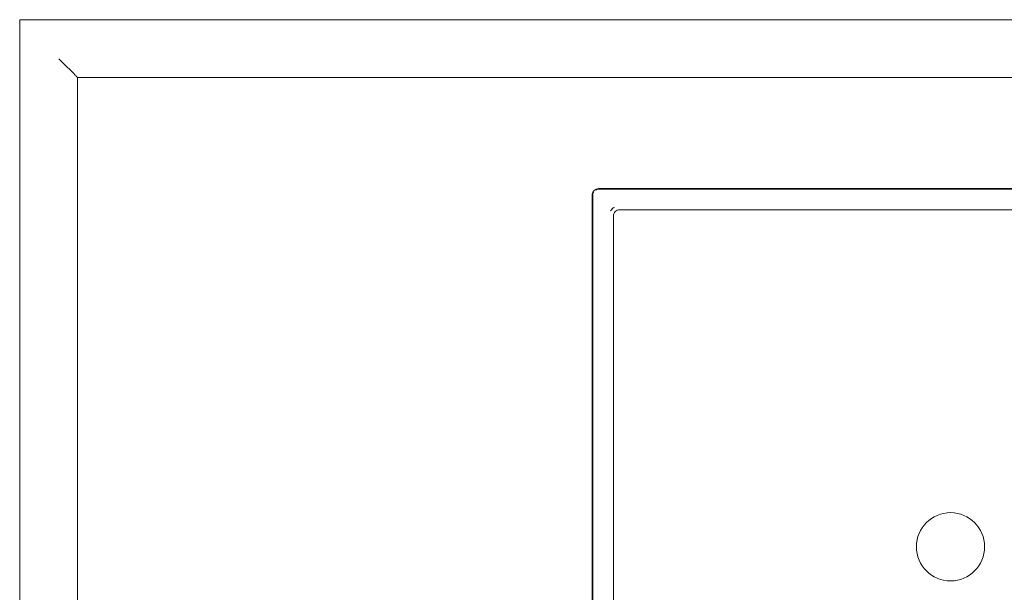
# Model space of a CAD drawing. Header units: millimetres. Extents: x -281 to 121694, y -16481 to 65128.
# Tile 22 of 256: x 14800 to 15276, y 15373 to 15650. Entities that reach past the tile are written whole.
import ezdxf

# ---------------------------------------------------------------- set-up
doc = ezdxf.new("R2010")
doc.units = ezdxf.units.MM
for name, color, linetype, lineweight in [('A--L$01A__Algemeen', 7, 'Continuous', 5), ('A--L74__VasteSanitaireVoorz', 1, 'Continuous', 5), ('A--L82__LosseGebruikersInvent', 1, 'Continuous', 5)]:
    doc.layers.add(name, color=color, linetype=linetype, lineweight=lineweight)

# ---------------------------------------------------------------- blocks, each defined once
blk = doc.blocks.new('NLRS_82_FU_UN_spoekbak_gen_kad - spoelbak dxbxh 900x900x957-53208188-L_80_ 14')
at = {"layer": 'A--L$01A__Algemeen'}
for p, q in [((450, -577.32), (450, 322.68)), ((422, -549.32), (422, 294.68)), ((422, -549.32), (422, 294.68)), ((173.28, -152.32), (173.28, -492.32)), ((170, -495.6), (-170, -495.6)), ((-422, -549.32), (422, -549.32)), ((0, -549.32), (-422, -549.32)), ((0, -549.32), (422, -549.32)), ((429.27, -556.59), (423.73, -551.06)), ((-450, -577.32), (450, -577.32))]:
    blk.add_line(p, q, dxfattribs=at)
blk.add_arc((170, -492.32), 3.28, 270, 0, dxfattribs=at)
for points in [[(422, -549.32), (422.21, -549.54), (422.64, -549.96), (423.24, -550.57), (423.58, -550.9), (423.73, -551.06)], [(429.27, -556.59), (429.42, -556.75), (429.77, -557.09), (430.38, -557.71), (430.82, -558.14), (431.04, -558.36)]]:
    blk.add_open_spline(points, degree=3, dxfattribs=at)
at = {"layer": 'A--L74__VasteSanitaireVoorz'}
for p, q in [((173, -152.32), (173, -492.32)), ((163, -482.32), (163, -162.32)), ((-160, -485.32), (160, -485.32)), ((170, -495.32), (-170, -495.32))]:
    blk.add_line(p, q, dxfattribs=at)
for centre, radius, start, end in [((0, -322.32), 16.5, 0, 180), ((0, -322.32), 16.5, 180, 360), ((160, -482.32), 3, 270, 0), ((160, -482.32), 5, 300, 330), ((170, -492.32), 3, 270, 300), ((170, -492.32), 3, 330, 360)]:
    blk.add_arc(centre, radius, start, end, dxfattribs=at)

msp = doc.modelspace()

# ---------------------------------------------------------------- block references
at = {"layer": 'A--L82__LosseGebruikersInvent', "rotation": 180}
msp.add_blockref('NLRS_82_FU_UN_spoekbak_gen_kad - spoelbak dxbxh 900x900x957-53208188-L_80_ 14', (15249.92, 15072.41), dxfattribs=at)

doc.saveas('drawing.dxf')
